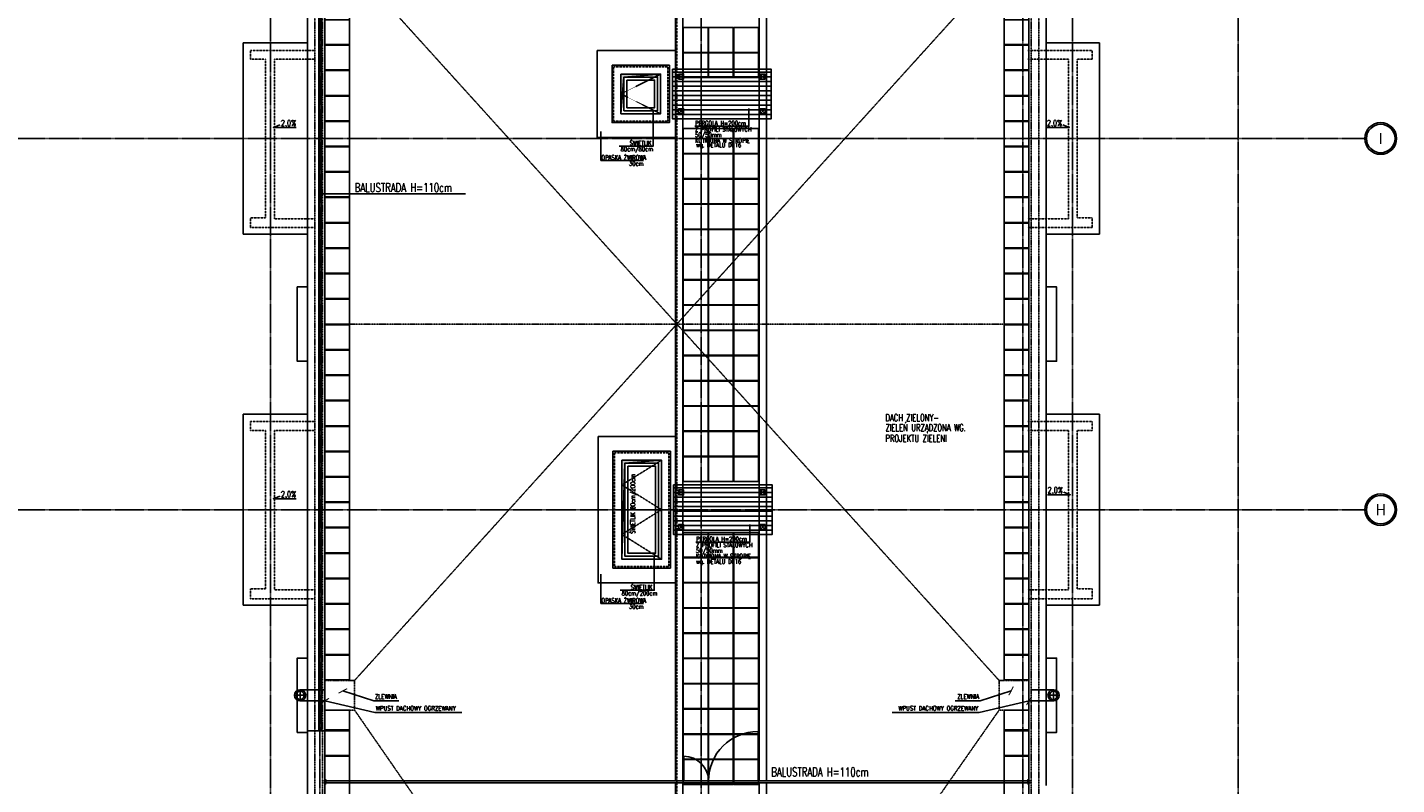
# Model space of a CAD drawing. Extents: x -7228 to 74941, y -112898 to 85621.
# Tile 41 of 256: x 60107 to 62873, y -100617 to -99087. Entities that reach past the tile are written whole.
import ezdxf
from ezdxf.enums import TextEntityAlignment as Align

# ---------------------------------------------------------------- set-up
doc = ezdxf.new("R2010")
doc.units = 0
for name, pattern in [('CENTER', [2, 1.25, -0.25, 0.25, -0.25]), ('DASHED', [0.75, 0.5, -0.25]), ('DASHED2', [0.375, 0.25, -0.125])]:
    doc.linetypes.add(name, pattern=pattern)
doc.layers.get('0').update_dxf_attribs({"color": 101, "linetype": 'CONTINUOUS'})
for name, color, linetype in [('Ele-balustrada', 8, 'CONTINUOUS'), ('Ins-wod', 4, 'CONTINUOUS'), ('Okn---okna', 5, 'CONTINUOUS'), ('Opis-spadki', 61, 'CONTINUOUS'), ('Os-osie glowne', 1, 'CENTER'), ('Os-osie-opis', 16, 'CONTINUOUS'), ('Pos-ceramika', 14, 'CONTINUOUS'), ('Pzt-chodniki-hatch', 252, 'CONTINUOUS'), ('Sc-metal', 141, 'CONTINUOUS'), ('Sch-opis', 51, 'CONTINUOUS'), ('W-idok', 8, 'CONTINUOUS'), ('W-idok nad', 5, 'DASHED2'), ('W-idok pod', 5, 'DASHED'), ('W-izol-w', 144, 'CONTINUOUS'), ('W-otwor-strop', 1, 'CONTINUOUS'), ('W-widok-spadki', 61, 'CONTINUOUS')]:
    doc.layers.add(name, color=color, linetype=linetype)
doc.styles.add('dwg_opis duży', font='ARIAL.TTF', dxfattribs={"width": 0.9})
doc.styles.add('ROMANS', font='romans', dxfattribs={"width": 0.85})
doc.dimstyles.new('CHMIELNA', dxfattribs={"dimscale": 3.5, "dimtxt": 4, "dimasz": 1.5, "dimexe": 3, "dimexo": 0, "dimgap": 1, "dimtad": 1, "dimdec": 1, "dimrnd": 0.5, "dimzin": 12, "dimdsep": 46, "dimtxsty": 'ROMANS', "dimblk": 'DIMTICK', "dimcen": 0.09, "dimse1": 1, "dimse2": 1, "dimclrd": 143, "dimclrt": 53, "dimadec": 0, "dimazin": 0, "dimtfac": 1, "dimtdec": 1, "dimtix": 1, "dimtmove": 2, "dimatfit": 2, "dimldrblk": 'ARCHTICK', "dimfxl": 0, "dimtolj": 1, "dimtzin": 0, "dimarcsym": 0})

# ---------------------------------------------------------------- blocks, each defined once
blk = doc.blocks.new('SPADKI')
at = {"ltscale": 25}
blk.add_lwpolyline([(0, 0), (0, -70), (-8, -50), (-8, -50)], dxfattribs=at)
at = {"ltscale": 25, "style": 'ROMANS', "width": 0.7}
blk.add_attdef('SP%', text='', height=18, rotation=90, dxfattribs=at).set_placement((-4.9, -24), align=Align.CENTER)
blk = doc.blocks.new('_opis_osi')
blk.add_hatch(color=256).paths.add_polyline_path([(32, -32), (28.8, -32, -1), (-28.8, -32), (-32, -32, 1)])
for radius in [32, 28.8]:
    blk.add_circle((0, -32), radius)
at = {"style": 'dwg_opis duży', "width": 0.9}
blk.add_attdef('AXNAMEV', text='', height=22.4, rotation=90, dxfattribs=at).set_placement((0, -32), align=Align.MIDDLE_CENTER)
blk = doc.blocks.new('DIMTICK')
for p, q in [((-1, 0), (1, 0)), ((0, 1), (0, -1))]:
    blk.add_line(p, q)
at = {"const_width": 0.141}
blk.add_lwpolyline([(0.71, 0.71), (-0.71, -0.71)], dxfattribs=at)
blk = doc.blocks.new('_sfkhmgkjm')
for points in [[(-3.5, 0), (-3.5, -0.5)], [(-3.5, 0), (3.5, 0), (3.5, 0)], [(3.5, 0), (3.5, -0.5)]]:
    blk.add_lwpolyline(points)
blk.add_lwpolyline([(3.5, -0.5, -0.284735), (-3.5, -0.5, -7)], format="xyb")
blk = doc.blocks.new('_kdjkgjksjhgkfhh')
for p, q in [((-11.2, 0), (11.2, 0)), ((0, 11.2), (0, -11.2))]:
    blk.add_line(p, q)
for radius in [11.3, 8.25]:
    blk.add_circle((0, 0), radius)

msp = doc.modelspace()

# ---------------------------------------------------------------- hatches: boundary and pattern name
at = {"layer": 'W-idok'}
h = msp.add_hatch(dxfattribs=at)
h.set_pattern_fill('ANSI31', color=256, scale=3, angle=135, style=0)
h.set_pattern_definition([(180, (5739.719, 930.781), (-2e-15, -9.525), [])])
h.paths.add_polyline_path([(61409.547, -99171.302), (61409.547, -99271.302), (61609.266, -99271.302), (61609.266, -99171.302)])
h = msp.add_hatch(dxfattribs=at)
h.set_pattern_fill('ANSI31', color=256, scale=3, angle=135, style=0)
h.set_pattern_definition([(180, (5741.719, 90.781), (-2e-15, -9.525), [])])
h.paths.add_polyline_path([(61411.547, -100011.302), (61411.547, -100111.302), (61611.266, -100111.302), (61611.266, -100011.302)])
at = {"layer": 'W-otwor-strop', "linetype": 'Continuous', "ltscale": 0.5}
h = msp.add_hatch(color=256, dxfattribs=at)
h.paths.add_polyline_path([(61312.047, -99187.302), (61386.047, -99181.302), (61306.047, -99181.302), (61306.047, -99204.965), (61310.136, -99210.877)])
h.paths.add_polyline_path([(61310.136, -99210.877), (61306.047, -99204.965), (61306.047, -99261.302)])
h = msp.add_hatch(color=256, dxfattribs=at)
h.paths.add_polyline_path([(61387.547, -99961.302), (61307.547, -99961.302), (61307.547, -100061.302), (61310.64, -100061.302), (61313.547, -99967.302)])
h.paths.add_polyline_path([(61310.64, -100061.302), (61307.547, -100061.302), (61307.547, -100161.302)])

# ---------------------------------------------------------------- linework, layer by layer
at = {"layer": 'Ele-balustrada'}
for points in [[(60695.047, -100507.294), (60695.047, -97837.31)], [(60700.047, -100507.294), (60700.047, -97837.31)], [(61582.548, -100609.364), (61582.548, -100509.364)], [(61432.548, -100609.364), (61432.548, -100559.364)], [(61482.548, -100665.292), (61482.548, -100568.459)], [(60709.39, -100609.302), (62129.547, -100609.302)], [(60709.39, -100609.302), (62129.547, -100609.302)], [(60709.39, -100613.302), (62127.705, -100613.302)], [(60709.39, -100613.302), (62129.547, -100613.302)]]:
    msp.add_lwpolyline(points, dxfattribs=at)
for points in [[(60707.547, -100616.302), (60707.547, -100606.302), (60708.547, -100606.302, -0.1994429), (60708.547, -100616.302)], [(62129.547, -100616.302), (62129.547, -100606.302), (62128.547, -100606.302, 0.1994429), (62128.547, -100616.302)]]:
    msp.add_lwpolyline(points, format="xyb", close=True, dxfattribs=at)
for centre, radius, start, end in [((61582.548, -100609.364), 100, 90, 180), ((61432.548, -100609.364), 50, 0, 90)]:
    msp.add_arc(centre, radius, start, end, dxfattribs=at)
at = {"layer": 'Okn---okna'}
for points in [[(61305.547, -99181.302), (61385.547, -99181.302), (61385.547, -99261.302), (61305.547, -99261.302)], [(61311.547, -99187.302), (61379.547, -99187.302), (61379.547, -99255.302), (61311.547, -99255.302)], [(61317.547, -99193.302), (61373.547, -99193.302), (61373.547, -99249.302), (61317.547, -99249.302)], [(61307.547, -99961.302), (61387.547, -99961.302), (61387.547, -100161.302), (61307.547, -100161.302)], [(61313.547, -99967.302), (61381.547, -99967.302), (61381.547, -100155.302), (61313.547, -100155.302)], [(61319.547, -99973.302), (61375.547, -99973.302), (61375.547, -100149.302), (61319.547, -100149.302)]]:
    msp.add_lwpolyline(points, close=True, dxfattribs=at)
at = {"layer": 'Okn---okna', "linetype": 'DASHED', "ltscale": 0.5}
for points in [[(61385.547, -99181.302), (61305.547, -99221.302), (61385.547, -99261.302)], [(61387.547, -100061.302), (61307.547, -100011.302), (61387.547, -99961.302)], [(61387.547, -100061.302), (61307.547, -100111.302), (61387.547, -100161.302)]]:
    msp.add_lwpolyline(points, dxfattribs=at)
at = {"layer": 'Okn---okna'}
msp.add_lwpolyline([(61307.547, -100061.302), (61387.547, -100061.302)], dxfattribs=at)
at = {"layer": 'Os-osie glowne'}
for points in [[(60597.547, -102606.302), (60597.547, -96629.302)], [(60697.547, -102606.302), (60697.547, -96629.302)], [(61467.547, -102606.302), (61467.547, -96629.302)], [(62117.547, -102606.302), (62117.547, -96629.302)], [(62217.547, -102606.302), (62217.547, -96629.302)], [(62552.547, -102606.302), (62552.547, -96629.302)], [(50525.547, -99311.302), (62792.547, -99311.302)], [(50525.547, -100061.302), (62792.547, -100061.302)]]:
    msp.add_lwpolyline(points, dxfattribs=at)
at = {"layer": 'Os-osie-opis'}
for points in [[(62792.547, -99311.302), (62808.547, -99311.302)], [(62792.547, -100061.302), (62808.547, -100061.302)]]:
    msp.add_lwpolyline(points, dxfattribs=at)
at = {"layer": 'Pos-ceramika'}
for points in [[(61257.547, -99133.302), (61415.548, -99133.302), (61415.548, -99309.302), (61257.547, -99309.302)], [(61259.547, -99913.302), (61415.548, -99913.302), (61415.548, -100209.302), (61259.547, -100209.302)]]:
    msp.add_lwpolyline(points, close=True, dxfattribs=at)
at = {"layer": 'Pzt-chodniki-hatch'}
for points in [[(60707.547, -99071.462), (60707.547, -99121.462), (60757.547, -99121.462), (60757.547, -99071.462)], [(62079.547, -99071.462), (62079.547, -99121.462), (62129.547, -99121.462), (62129.547, -99071.462)], [(61431.548, -99087.302), (61431.548, -99137.302), (61481.548, -99137.302), (61481.548, -99087.302)], [(61482.548, -99087.302), (61482.548, -99137.302), (61532.548, -99137.302), (61532.548, -99087.302)], [(61533.548, -99087.302), (61533.548, -99137.302), (61583.548, -99137.302), (61583.548, -99087.302)], [(60707.547, -99122.802), (60707.547, -99172.802), (60757.547, -99172.802), (60757.547, -99122.802)], [(62079.547, -99122.802), (62079.547, -99172.802), (62129.547, -99172.802), (62129.547, -99122.802)], [(61431.548, -99138.302), (61431.548, -99188.302), (61481.548, -99188.302), (61481.548, -99138.302)], [(61482.548, -99138.302), (61482.548, -99188.302), (61532.548, -99188.302), (61532.548, -99138.302)], [(61533.548, -99138.302), (61533.548, -99188.302), (61583.548, -99188.302), (61583.548, -99138.302)], [(60707.547, -99174.142), (60707.547, -99224.142), (60757.547, -99224.142), (60757.547, -99174.142)], [(62079.547, -99174.142), (62079.547, -99224.142), (62129.547, -99224.142), (62129.547, -99174.142)], [(60707.547, -99225.482), (60707.547, -99275.482), (60757.547, -99275.482), (60757.547, -99225.482)], [(62079.547, -99225.482), (62079.547, -99275.482), (62129.547, -99275.482), (62129.547, -99225.482)], [(60707.547, -99276.822), (60707.547, -99326.822), (60757.547, -99326.822), (60757.547, -99276.822)], [(61431.548, -99291.302), (61431.548, -99341.302), (61481.548, -99341.302), (61481.548, -99291.302)], [(61482.548, -99291.302), (61482.548, -99341.302), (61532.548, -99341.302), (61532.548, -99291.302)], [(61533.548, -99291.302), (61533.548, -99341.302), (61583.548, -99341.302), (61583.548, -99291.302)], [(62079.547, -99276.822), (62079.547, -99326.822), (62129.547, -99326.822), (62129.547, -99276.822)], [(60707.547, -99328.162), (60707.547, -99378.162), (60757.547, -99378.162), (60757.547, -99328.162)], [(61431.548, -99342.302), (61431.548, -99392.302), (61481.548, -99392.302), (61481.548, -99342.302)], [(61482.548, -99342.302), (61482.548, -99392.302), (61532.548, -99392.302), (61532.548, -99342.302)], [(61533.548, -99342.302), (61533.548, -99392.302), (61583.548, -99392.302), (61583.548, -99342.302)], [(62079.547, -99328.162), (62079.547, -99378.162), (62129.547, -99378.162), (62129.547, -99328.162)], [(60707.547, -99379.502), (60707.547, -99429.502), (60757.547, -99429.502), (60757.547, -99379.502)], [(62079.547, -99379.502), (62079.547, -99429.502), (62129.547, -99429.502), (62129.547, -99379.502)], [(61431.548, -99393.302), (61431.548, -99443.302), (61481.548, -99443.302), (61481.548, -99393.302)], [(61482.548, -99393.302), (61482.548, -99443.302), (61532.548, -99443.302), (61532.548, -99393.302)], [(61533.548, -99393.302), (61533.548, -99443.302), (61583.548, -99443.302), (61583.548, -99393.302)], [(60707.547, -99430.842), (60707.547, -99480.842), (60757.547, -99480.842), (60757.547, -99430.842)], [(62079.547, -99430.842), (62079.547, -99480.842), (62129.547, -99480.842), (62129.547, -99430.842)], [(61431.548, -99444.302), (61431.548, -99494.302), (61481.548, -99494.302), (61481.548, -99444.302)], [(61482.548, -99444.302), (61482.548, -99494.302), (61532.548, -99494.302), (61532.548, -99444.302)], [(61533.548, -99444.302), (61533.548, -99494.302), (61583.548, -99494.302), (61583.548, -99444.302)], [(60707.547, -99482.182), (60707.547, -99532.182), (60757.547, -99532.182), (60757.547, -99482.182)], [(62079.547, -99482.182), (62079.547, -99532.182), (62129.547, -99532.182), (62129.547, -99482.182)], [(61431.548, -99495.302), (61431.548, -99545.302), (61481.548, -99545.302), (61481.548, -99495.302)], [(61482.548, -99495.302), (61482.548, -99545.302), (61532.548, -99545.302), (61532.548, -99495.302)], [(61533.548, -99495.302), (61533.548, -99545.302), (61583.548, -99545.302), (61583.548, -99495.302)], [(60707.547, -99533.522), (60707.547, -99583.522), (60757.547, -99583.522), (60757.547, -99533.522)], [(61431.548, -99546.302), (61431.548, -99596.302), (61481.548, -99596.302), (61481.548, -99546.302)], [(61482.548, -99546.302), (61482.548, -99596.302), (61532.548, -99596.302), (61532.548, -99546.302)], [(61533.548, -99546.302), (61533.548, -99596.302), (61583.548, -99596.302), (61583.548, -99546.302)], [(62079.547, -99533.522), (62079.547, -99583.522), (62129.547, -99583.522), (62129.547, -99533.522)], [(60707.547, -99584.862), (60707.547, -99634.862), (60757.547, -99634.862), (60757.547, -99584.862)], [(61431.548, -99597.302), (61431.548, -99647.302), (61481.548, -99647.302), (61481.548, -99597.302)], [(61482.548, -99597.302), (61482.548, -99647.302), (61532.548, -99647.302), (61532.548, -99597.302)], [(61533.548, -99597.302), (61533.548, -99647.302), (61583.548, -99647.302), (61583.548, -99597.302)], [(62079.547, -99584.862), (62079.547, -99634.862), (62129.547, -99634.862), (62129.547, -99584.862)], [(60707.547, -99636.202), (60707.547, -99686.202), (60757.547, -99686.202), (60757.547, -99636.202)], [(61431.548, -99648.302), (61431.548, -99698.302), (61481.548, -99698.302), (61481.548, -99648.302)], [(61482.548, -99648.302), (61482.548, -99698.302), (61532.548, -99698.302), (61532.548, -99648.302)], [(61533.548, -99648.302), (61533.548, -99698.302), (61583.548, -99698.302), (61583.548, -99648.302)], [(62079.547, -99636.202), (62079.547, -99686.202), (62129.547, -99686.202), (62129.547, -99636.202)], [(60707.547, -99687.542), (60707.547, -99737.542), (60757.547, -99737.542), (60757.547, -99687.542)], [(61431.548, -99699.302), (61431.548, -99749.302), (61481.548, -99749.302), (61481.548, -99699.302)], [(61482.548, -99699.302), (61482.548, -99749.302), (61532.548, -99749.302), (61532.548, -99699.302)], [(61533.548, -99699.302), (61533.548, -99749.302), (61583.548, -99749.302), (61583.548, -99699.302)], [(62079.547, -99687.542), (62079.547, -99737.542), (62129.547, -99737.542), (62129.547, -99687.542)], [(60707.547, -99738.882), (60707.547, -99788.882), (60757.547, -99788.882), (60757.547, -99738.882)], [(62079.547, -99738.882), (62079.547, -99788.882), (62129.547, -99788.882), (62129.547, -99738.882)], [(61431.548, -99750.302), (61431.548, -99800.302), (61481.548, -99800.302), (61481.548, -99750.302)], [(61482.548, -99750.302), (61482.548, -99800.302), (61532.548, -99800.302), (61532.548, -99750.302)], [(61533.548, -99750.302), (61533.548, -99800.302), (61583.548, -99800.302), (61583.548, -99750.302)], [(60707.547, -99790.222), (60707.547, -99840.222), (60757.547, -99840.222), (60757.547, -99790.222)], [(62079.547, -99790.222), (62079.547, -99840.222), (62129.547, -99840.222), (62129.547, -99790.222)], [(61431.548, -99801.302), (61431.548, -99851.302), (61481.548, -99851.302), (61481.548, -99801.302)], [(61482.548, -99801.302), (61482.548, -99851.302), (61532.548, -99851.302), (61532.548, -99801.302)], [(61533.548, -99801.302), (61533.548, -99851.302), (61583.548, -99851.302), (61583.548, -99801.302)], [(60707.547, -99841.562), (60707.547, -99891.562), (60757.547, -99891.562), (60757.547, -99841.562)], [(61431.548, -99852.302), (61431.548, -99902.302), (61481.548, -99902.302), (61481.548, -99852.302)], [(61482.548, -99852.302), (61482.548, -99902.302), (61532.548, -99902.302), (61532.548, -99852.302)], [(61533.548, -99852.302), (61533.548, -99902.302), (61583.548, -99902.302), (61583.548, -99852.302)], [(62079.547, -99841.562), (62079.547, -99891.562), (62129.547, -99891.562), (62129.547, -99841.562)], [(60707.547, -99892.902), (60707.547, -99942.902), (60757.547, -99942.902), (60757.547, -99892.902)], [(61431.548, -99903.302), (61431.548, -99953.302), (61481.548, -99953.302), (61481.548, -99903.302)], [(61482.548, -99903.302), (61482.548, -99953.302), (61532.548, -99953.302), (61532.548, -99903.302)], [(61533.548, -99903.302), (61533.548, -99953.302), (61583.548, -99953.302), (61583.548, -99903.302)], [(62079.547, -99892.902), (62079.547, -99942.902), (62129.547, -99942.902), (62129.547, -99892.902)], [(60707.547, -99944.242), (60707.547, -99994.242), (60757.547, -99994.242), (60757.547, -99944.242)], [(61431.548, -99954.302), (61431.548, -100004.302), (61481.548, -100004.302), (61481.548, -99954.302)], [(61482.548, -99954.302), (61482.548, -100004.302), (61532.548, -100004.302), (61532.548, -99954.302)], [(61533.548, -99954.302), (61533.548, -100004.302), (61583.548, -100004.302), (61583.548, -99954.302)], [(62079.547, -99944.242), (62079.547, -99994.242), (62129.547, -99994.242), (62129.547, -99944.242)], [(60707.547, -99995.582), (60707.547, -100045.582), (60757.547, -100045.582), (60757.547, -99995.582)], [(62079.547, -99995.582), (62079.547, -100045.582), (62129.547, -100045.582), (62129.547, -99995.582)], [(60707.547, -100046.922), (60707.547, -100096.922), (60757.547, -100096.922), (60757.547, -100046.922)], [(62079.547, -100046.922), (62079.547, -100096.922), (62129.547, -100096.922), (62129.547, -100046.922)], [(60707.547, -100098.262), (60707.547, -100148.262), (60757.547, -100148.262), (60757.547, -100098.262)], [(62079.547, -100098.262), (62079.547, -100148.262), (62129.547, -100148.262), (62129.547, -100098.262)], [(61431.548, -100107.302), (61431.548, -100157.302), (61481.548, -100157.302), (61481.548, -100107.302)], [(61482.548, -100107.302), (61482.548, -100157.302), (61532.548, -100157.302), (61532.548, -100107.302)], [(61533.548, -100107.302), (61533.548, -100157.302), (61583.548, -100157.302), (61583.548, -100107.302)], [(60707.547, -100149.602), (60707.547, -100199.602), (60757.547, -100199.602), (60757.547, -100149.602)], [(62079.547, -100149.602), (62079.547, -100199.602), (62129.547, -100199.602), (62129.547, -100149.602)], [(61431.548, -100158.302), (61431.548, -100208.302), (61481.548, -100208.302), (61481.548, -100158.302)], [(61482.548, -100158.302), (61482.548, -100208.302), (61532.548, -100208.302), (61532.548, -100158.302)], [(61533.548, -100158.302), (61533.548, -100208.302), (61583.548, -100208.302), (61583.548, -100158.302)], [(60707.547, -100200.942), (60707.547, -100250.942), (60757.547, -100250.942), (60757.547, -100200.942)], [(61431.548, -100209.302), (61431.548, -100259.302), (61481.548, -100259.302), (61481.548, -100209.302)], [(61482.548, -100209.302), (61482.548, -100259.302), (61532.548, -100259.302), (61532.548, -100209.302)], [(61533.548, -100209.302), (61533.548, -100259.302), (61583.548, -100259.302), (61583.548, -100209.302)], [(62079.547, -100200.942), (62079.547, -100250.942), (62129.547, -100250.942), (62129.547, -100200.942)], [(60707.547, -100252.282), (60707.547, -100302.282), (60757.547, -100302.282), (60757.547, -100252.282)], [(61431.548, -100260.302), (61431.548, -100310.302), (61481.548, -100310.302), (61481.548, -100260.302)], [(61482.548, -100260.302), (61482.548, -100310.302), (61532.548, -100310.302), (61532.548, -100260.302)], [(61533.548, -100260.302), (61533.548, -100310.302), (61583.548, -100310.302), (61583.548, -100260.302)], [(62079.547, -100252.282), (62079.547, -100302.282), (62129.547, -100302.282), (62129.547, -100252.282)], [(60707.547, -100303.622), (60707.547, -100353.622), (60757.547, -100353.622), (60757.547, -100303.622)], [(61431.548, -100311.302), (61431.548, -100361.302), (61481.548, -100361.302), (61481.548, -100311.302)], [(61482.548, -100311.302), (61482.548, -100361.302), (61532.548, -100361.302), (61532.548, -100311.302)], [(61533.548, -100311.302), (61533.548, -100361.302), (61583.548, -100361.302), (61583.548, -100311.302)], [(62079.547, -100303.622), (62079.547, -100353.622), (62129.547, -100353.622), (62129.547, -100303.622)], [(60707.547, -100354.962), (60707.547, -100404.962), (60757.547, -100404.962), (60757.547, -100354.962)], [(61431.548, -100362.302), (61431.548, -100412.302), (61481.548, -100412.302), (61481.548, -100362.302)], [(61482.548, -100362.302), (61482.548, -100412.302), (61532.548, -100412.302), (61532.548, -100362.302)], [(61533.548, -100362.302), (61533.548, -100412.302), (61583.548, -100412.302), (61583.548, -100362.302)], [(62079.547, -100354.962), (62079.547, -100404.962), (62129.547, -100404.962), (62129.547, -100354.962)], [(61431.548, -100413.302), (61431.548, -100463.302), (61481.548, -100463.302), (61481.548, -100413.302)], [(61482.548, -100413.302), (61482.548, -100463.302), (61532.548, -100463.302), (61532.548, -100413.302)], [(61533.548, -100413.302), (61533.548, -100463.302), (61583.548, -100463.302), (61583.548, -100413.302)], [(60707.547, -100466.302), (60707.547, -100506.302), (60757.547, -100506.302), (60757.547, -100466.302)], [(61431.548, -100464.302), (61431.548, -100514.302), (61481.548, -100514.302), (61481.548, -100464.302)], [(61482.548, -100464.302), (61482.548, -100514.302), (61532.548, -100514.302), (61532.548, -100464.302)], [(61533.548, -100464.302), (61533.548, -100514.302), (61583.548, -100514.302), (61583.548, -100464.302)], [(62079.547, -100466.302), (62079.547, -100506.302), (62129.547, -100506.302), (62129.547, -100466.302)], [(60707.547, -100507.802), (60707.547, -100557.802), (60757.547, -100557.802), (60757.547, -100507.802)], [(61431.548, -100515.302), (61431.548, -100565.302), (61481.548, -100565.302), (61481.548, -100515.302)], [(61482.548, -100515.302), (61482.548, -100565.302), (61532.548, -100565.302), (61532.548, -100515.302)], [(61533.548, -100515.302), (61533.548, -100565.302), (61583.548, -100565.302), (61583.548, -100515.302)], [(62079.547, -100507.802), (62079.547, -100557.802), (62129.547, -100557.802), (62129.547, -100507.802)], [(60707.547, -100559.302), (60707.547, -100609.302), (60757.547, -100609.302), (60757.547, -100559.302)], [(61431.548, -100566.302), (61431.548, -100616.302), (61481.548, -100616.302), (61481.548, -100566.302)], [(61482.548, -100566.302), (61482.548, -100616.302), (61532.548, -100616.302), (61532.548, -100566.302)], [(61533.548, -100566.302), (61533.548, -100616.302), (61583.548, -100616.302), (61583.548, -100566.302)], [(62079.547, -100559.302), (62079.547, -100609.302), (62129.547, -100609.302), (62129.547, -100559.302)], [(60707.547, -100613.302), (60707.547, -100663.302), (60757.547, -100663.302), (60757.547, -100613.302)], [(62079.547, -100613.302), (62079.547, -100663.302), (62129.547, -100663.302), (62129.547, -100613.302)]]:
    msp.add_lwpolyline(points, close=True, dxfattribs=at)
at = {"layer": 'Sc-metal'}
for points in [[(61422.047, -99181.302), (61422.047, -99191.302), (61432.047, -99191.302), (61432.047, -99181.302)], [(61596.766, -99181.302), (61596.766, -99191.302), (61586.766, -99191.302), (61586.766, -99181.302)], [(61422.047, -99261.302), (61422.047, -99251.302), (61432.047, -99251.302), (61432.047, -99261.302)], [(61596.766, -99261.302), (61596.766, -99251.302), (61586.766, -99251.302), (61586.766, -99261.302)], [(61422.047, -100021.302), (61422.047, -100031.302), (61432.047, -100031.302), (61432.047, -100021.302)], [(61596.766, -100021.302), (61596.766, -100031.302), (61586.766, -100031.302), (61586.766, -100021.302)], [(61422.047, -100101.302), (61422.047, -100091.302), (61432.047, -100091.302), (61432.047, -100101.302)], [(61596.766, -100101.302), (61596.766, -100091.302), (61586.766, -100091.302), (61586.766, -100101.302)]]:
    msp.add_lwpolyline(points, close=True, dxfattribs=at)
for points in [[(61422.047, -99181.302), (61432.047, -99191.302)], [(61432.047, -99181.302), (61422.047, -99191.302)], [(61596.766, -99181.302), (61586.766, -99191.302)], [(61586.766, -99181.302), (61596.766, -99191.302)], [(61422.047, -99261.302), (61432.047, -99251.302)], [(61432.047, -99261.302), (61422.047, -99251.302)], [(61596.766, -99261.302), (61586.766, -99251.302)], [(61586.766, -99261.302), (61596.766, -99251.302)], [(61422.047, -100021.302), (61432.047, -100031.302)], [(61432.047, -100021.302), (61422.047, -100031.302)], [(61596.766, -100021.302), (61586.766, -100031.302)], [(61586.766, -100021.302), (61596.766, -100031.302)], [(61422.047, -100101.302), (61432.047, -100091.302)], [(61432.047, -100101.302), (61422.047, -100091.302)], [(61596.766, -100101.302), (61586.766, -100091.302)], [(61586.766, -100101.302), (61596.766, -100091.302)]]:
    msp.add_lwpolyline(points, dxfattribs=at)
at = {"layer": 'Sch-opis'}
for points in [[(61302.251, -99326.642), (61370.989, -99326.642), (61370.989, -99255.302)], [(61455.017, -99286.683), (61563.989, -99286.683), (61563.989, -99251.04)], [(61265.089, -99356.091), (61265.089, -99296.908)], [(61350.879, -99356.091), (61265.089, -99356.091)], [(60991.386, -99423.094), (60695.047, -99423.094)], [(61457.017, -100126.683), (61565.989, -100126.683), (61565.989, -100091.04)], [(61304.251, -100224.128), (61372.989, -100224.128), (61372.989, -100155.302)], [(61265.089, -100251.041), (61265.089, -100191.858)], [(61350.879, -100251.041), (61265.089, -100251.041)]]:
    msp.add_lwpolyline(points, dxfattribs=at)
at = {"layer": 'W-idok', "linetype": 'DASHED', "ltscale": 0.5}
for p, q in [((60687.547, -97821.302), (60687.547, -101551.302)), ((60702.547, -97821.302), (60702.547, -101566.302)), ((62134.547, -101794.302), (62134.547, -97821.302)), ((62149.547, -101809.302), (62149.547, -97821.302))]:
    msp.add_line(p, q, dxfattribs=at)
at = {"layer": 'W-idok'}
for p, q in [((60757.547, -98967.302), (60757.547, -100406.302)), ((62079.547, -100406.302), (62079.547, -98967.302)), ((60757.547, -100466.302), (60757.547, -101334.302)), ((62079.547, -101334.302), (62079.547, -100466.302))]:
    msp.add_line(p, q, dxfattribs=at)
for points in [[(61584.547, -97836.302), (61584.547, -100609.302)], [(61430.547, -98190.302), (61430.548, -100609.302)], [(61415.548, -98831.181), (61415.548, -100609.302)], [(61599.547, -98910.944), (61599.547, -100609.302)], [(61409.547, -99171.302), (61409.547, -99271.302), (61609.266, -99271.302), (61609.266, -99171.302), (61409.547, -99171.302)], [(61411.547, -100011.302), (61411.547, -100111.302), (61611.266, -100111.302), (61611.266, -100011.302), (61411.547, -100011.302)], [(60657.547, -100425.052), (60707.547, -100425.052)], [(62179.547, -100425.052), (62134.547, -100425.052)], [(60657.547, -100447.552), (60707.547, -100447.552)], [(62179.547, -100447.552), (62129.547, -100447.552)], [(61415.548, -100613.302), (61415.548, -101334.302)], [(61430.548, -100613.302), (61430.548, -101739.225)], [(61584.547, -100613.302), (61584.547, -101739.302)], [(61599.547, -100613.302), (61599.547, -101334.302)]]:
    msp.add_lwpolyline(points, dxfattribs=at)
at = {"layer": 'W-idok', "linetype": 'DASHED'}
msp.add_lwpolyline([(61418.547, -101403.302), (61418.547, -98190.302)], dxfattribs=at)
at = {"layer": 'W-idok'}
for points in [[(61287.547, -99163.302), (61403.547, -99163.302), (61403.547, -99279.302), (61287.547, -99279.302)], [(61289.547, -99943.302), (61405.547, -99943.302), (61405.547, -100179.302), (61289.547, -100179.302)]]:
    msp.add_lwpolyline(points, close=True, dxfattribs=at)
at = {"layer": 'W-idok', "linetype": 'DASHED'}
for points in [[(61290.547, -99166.302), (61400.547, -99166.302), (61400.547, -99276.302), (61290.547, -99276.302)], [(61292.547, -99946.302), (61402.547, -99946.302), (61402.547, -100176.302), (61292.547, -100176.302)]]:
    msp.add_lwpolyline(points, close=True, dxfattribs=at)
at = {"layer": 'W-idok nad', "ltscale": 0.1}
for points in [[(60709.39, -100609.302), (60702.547, -100609.302)], [(60709.39, -100613.302), (60702.547, -100613.302)], [(62127.705, -100609.302), (62134.547, -100609.302)], [(62127.705, -100613.302), (62134.547, -100613.302)]]:
    msp.add_lwpolyline(points, dxfattribs=at)
at = {"layer": 'W-idok pod', "linetype": 'Continuous'}
for p, q in [((60672.547, -99118.302), (60542.547, -99118.302)), ((60542.547, -99118.302), (60542.547, -99504.302)), ((62272.547, -99118.302), (62164.547, -99118.302)), ((62272.547, -99504.302), (62272.547, -99118.302)), ((60542.547, -99504.302), (60672.547, -99504.302)), ((62164.547, -99504.302), (62272.547, -99504.302)), ((60672.547, -99868.302), (60542.547, -99868.302)), ((60542.547, -99868.302), (60542.547, -100254.302)), ((62272.547, -99868.302), (62164.547, -99868.302)), ((62272.547, -100254.302), (62272.547, -99868.302)), ((60542.547, -100254.302), (60672.547, -100254.302)), ((62164.547, -100254.302), (62272.547, -100254.302))]:
    msp.add_line(p, q, dxfattribs=at)
at = {"layer": 'W-idok pod'}
for points in [[(60687.547, -99133.302), (60557.547, -99133.302), (60557.547, -99151.302), (60587.547, -99151.302), (60587.547, -99471.302), (60557.547, -99471.302), (60557.547, -99491.302), (60687.547, -99491.302)], [(62127.547, -99133.302), (62257.547, -99133.302), (62257.547, -99151.302), (62227.547, -99151.302), (62227.547, -99471.302), (62257.547, -99471.302), (62257.547, -99491.302), (62127.547, -99491.302)], [(60687.547, -99151.302), (60605.547, -99151.302), (60605.547, -99473.302), (60687.547, -99473.302)], [(62127.547, -99151.302), (62209.547, -99151.302), (62209.547, -99473.302), (62127.547, -99473.302)], [(60687.547, -99883.302), (60557.547, -99883.302), (60557.547, -99901.302), (60587.547, -99901.302), (60587.547, -100221.302), (60557.547, -100221.302), (60557.547, -100241.302), (60687.547, -100241.302)], [(60687.547, -99901.302), (60605.547, -99901.302), (60605.547, -100223.302), (60687.547, -100223.302)], [(62127.547, -99883.302), (62257.547, -99883.302), (62257.547, -99901.302), (62227.547, -99901.302), (62227.547, -100221.302), (62257.547, -100221.302), (62257.547, -100241.302), (62127.547, -100241.302)], [(62127.547, -99901.302), (62209.547, -99901.302), (62209.547, -100223.302), (62127.547, -100223.302)]]:
    msp.add_lwpolyline(points, dxfattribs=at)
at = {"layer": 'W-idok pod', "linetype": 'Continuous'}
for points in [[(60672.547, -99611.302), (60651.547, -99611.302), (60651.547, -99761.302), (60672.547, -99761.302)], [(62164.547, -99611.302), (62185.547, -99611.302), (62185.547, -99761.302), (62164.547, -99761.302)], [(60672.547, -100361.302), (60651.547, -100361.302), (60651.547, -100511.302), (60672.547, -100511.302)], [(62164.547, -100361.302), (62185.547, -100361.302), (62185.547, -100511.302), (62175.047, -100511.302), (62164.547, -100511.302)]]:
    msp.add_lwpolyline(points, dxfattribs=at)
at = {"layer": 'W-izol-w', "linetype": 'Continuous'}
for p, q in [((60707.547, -97836.302), (60707.547, -101571.302)), ((62129.547, -101789.302), (62129.547, -97836.302)), ((62164.547, -99118.302), (62164.547, -98368.302)), ((60672.547, -98754.302), (60672.547, -99504.302)), ((62164.547, -99868.302), (62164.547, -99118.302)), ((60672.547, -99504.302), (60672.547, -100254.302)), ((62164.547, -100618.302), (62164.547, -99868.302)), ((60672.547, -100254.302), (60672.547, -101004.302))]:
    msp.add_line(p, q, dxfattribs=at)
msp.add_lwpolyline([(60672.547, -100508.302), (60707.547, -100508.302)], dxfattribs=at)
at = {"layer": 'W-otwor-strop', "ltscale": 0.5}
for points in [[(61305.547, -99181.302), (61385.547, -99181.302), (61385.547, -99261.302), (61305.547, -99261.302)], [(61307.547, -99961.302), (61387.547, -99961.302), (61387.547, -100161.302), (61307.547, -100161.302)]]:
    msp.add_lwpolyline(points, close=True, dxfattribs=at)
for points in [[(61385.547, -99181.302), (61311.547, -99187.302), (61305.547, -99261.302)], [(61387.547, -99961.302), (61313.547, -99967.302), (61307.547, -100161.302)]]:
    msp.add_lwpolyline(points, dxfattribs=at)
at = {"layer": 'W-widok-spadki', "linetype": 'DASHED', "ltscale": 0.5}
for points in [[(61418.547, -99686.302), (60767.547, -98967.302)], [(62069.547, -98967.302), (61418.547, -99686.302)], [(60707.547, -99686.302), (62129.547, -99686.302)], [(60767.547, -100406.302), (61418.547, -99686.302)], [(61418.547, -99686.302), (62069.547, -100406.302)], [(61415.548, -101403.302), (60767.547, -100466.302)], [(62069.547, -100466.302), (61415.548, -101403.302)]]:
    msp.add_lwpolyline(points, dxfattribs=at)
for points in [[(60707.547, -100406.302), (60767.547, -100406.302), (60767.547, -100466.302), (60707.547, -100466.302)], [(62129.547, -100406.302), (62069.547, -100406.302), (62069.547, -100466.302), (62129.547, -100466.302)]]:
    msp.add_lwpolyline(points, close=True, dxfattribs=at)

# ---------------------------------------------------------------- block references
at = {"layer": 'Ele-balustrada', "xscale": -1, "rotation": 180}
msp.add_blockref('_sfkhmgkjm', (60697.547, -100508.302), dxfattribs=at)
at = {"layer": 'Ins-wod'}
for p in [(60657.547, -100436.302), (62179.547, -100436.302)]:
    msp.add_blockref('_kdjkgjksjhgkfhh', p, dxfattribs=at)
at = {"layer": 'Opis-spadki', "xscale": 0.6604040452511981, "yscale": 0.6604040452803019, "zscale": 0.6604040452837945, "rotation": 270}
for p in [(60649.73, -99289.208), (60649.73, -100039.208)]:
    msp.add_blockref('SPADKI', p, dxfattribs=at).add_auto_attribs({'SP%': '2,0%'})
at = {"layer": 'Opis-spadki'}
ref = msp.add_blockref('SPADKI', (62165.365, -99289.208), dxfattribs=dict(at, xscale=-0.6604040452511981, yscale=0.6604040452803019, zscale=0.6604040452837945, rotation=90))
ref.add_attrib('SP%', '2,0%', dxfattribs={"layer": '0', "ltscale": 25, "height": 11.8873, "style": 'ROMANS', "width": 0.7}).set_placement((62181.246, -99285.974), align=Align.CENTER)
ref = msp.add_blockref('SPADKI', (62166.961, -100030.978), dxfattribs=dict(at, xscale=-0.6604040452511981, yscale=0.6604040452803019, zscale=0.6604040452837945, rotation=90))
ref.add_attrib('SP%', '2,0%', dxfattribs={"layer": '0', "ltscale": 25, "height": 11.8873, "style": 'ROMANS', "width": 0.7}).set_placement((62182.842, -100027.744), align=Align.CENTER)
at = {"layer": 'Os-osie-opis'}
ref = msp.add_blockref('_opis_osi', (62808.547, -99311.302), dxfattribs=dict(at, xscale=-1, rotation=90))
ref.add_attrib('AXNAMEV', 'I', dxfattribs={"layer": '0', "height": 22.4, "style": 'dwg_opis duży', "width": 0.9}).set_placement((62840.547, -99311.302), align=Align.MIDDLE_CENTER)
ref = msp.add_blockref('_opis_osi', (62808.547, -100061.302), dxfattribs=dict(at, xscale=-1, rotation=90))
ref.add_attrib('AXNAMEV', 'H', dxfattribs={"layer": '0', "height": 22.4, "style": 'dwg_opis duży', "width": 0.9}).set_placement((62840.547, -100061.302), align=Align.MIDDLE_CENTER)

# ---------------------------------------------------------------- texts
at = {"layer": 'Sch-opis', "style": 'ROMANS', "width": 0.7}
for s, height, p in [('50/50mm', 9, (61455.237, -99308.306)), ('Z PROFILI STALOWYCH', 9, (61455.237, -99297.153)), ('PERGOLA H=200cm ', 9, (61455.26, -99284.918)), ('ŚWIETLIK ', 9, (61323.132, -99324.877)), ('KOTWIONA W STROPIE', 9, (61455.237, -99319.807)), ('wg. DETALU D616', 9, (61457.237, -99329.048)), ('OPASKA ŻWIROWA', 9, (61266.257, -99354.327)), ('80cm/80cm', 9, (61305.11, -99337.113)), ('30cm', 9, (61321.92, -99366.562)), ('BALUSTRADA H=110cm', 18, (60767.727, -99419.37)), ('DACH ZIELONY- ', 14.4, (61839.824, -99882.683)), ('ZIELEŃ URZĄDZONA WG.', 14.4, (61839.824, -99902.926)), ('PROJEKTU ZIELENI', 14.4, (61839.824, -99924.474)), ('Z PROFILI STALOWYCH', 9, (61457.237, -100137.153)), ('PERGOLA H=200cm ', 9, (61457.26, -100124.918)), ('50/50mm', 9, (61457.237, -100148.306)), ('KOTWIONA W STROPIE', 9, (61457.237, -100159.807)), ('wg. DETALU D616', 9, (61457.237, -100170.548)), ('ŚWIETLIK ', 9, (61325.132, -100222.363)), ('OPASKA ŻWIROWA', 9, (61266.257, -100249.277)), ('80cm/200cm', 9, (61307.11, -100234.599)), ('30cm', 9, (61321.92, -100261.512)), ('BALUSTRADA H=110cm', 18, (61609.244, -100600.2))]:
    msp.add_text(s, height=height, dxfattribs=at).set_placement(p)
msp.add_text('ŚWIETLIK 80cm/200cm', height=9, rotation=90, dxfattribs=at).set_placement((61334.022, -100110.036))
at = {"layer": 'Sch-opis', "char_height": 9, "width": 203.76147, "style": 'ROMANS'}
for s, insert, attachment_point in [('ZLEWNIA', (60808.528, -100434.313), 1), ('ZLEWNIA', (60808.528, -100434.313), 1), ('WPUST DACHOWY OGRZEWANY', (60810.354, -100458.108), 1), ('WPUST DACHOWY OGRZEWANY', (62027.261, -100458.108), 3), ('ZLEWNIA', (62029.087, -100434.313), 3), ('ZLEWNIA', (62029.087, -100434.313), 3)]:
    msp.add_mtext(s, dxfattribs=dict(at, insert=insert, attachment_point=attachment_point))

# ---------------------------------------------------------------- leaders
at = {"layer": 'Sch-opis'}
for points in [[(60743.833, -100427.405), (60806.521, -100447.381), (60856.806, -100447.381)], [(60743.833, -100427.405), (60806.521, -100447.381), (60856.806, -100447.381)], [(62093.782, -100427.405), (62031.094, -100447.381), (61980.81, -100447.381)], [(62093.782, -100427.405), (62031.094, -100447.381), (61980.81, -100447.381)], [(60707.547, -100447.552), (60808.347, -100471.175), (60983.928, -100471.175)], [(62130.068, -100447.552), (62029.269, -100471.175), (61853.687, -100471.175)]]:
    msp.add_leader(points, dimstyle='CHMIELNA', override={"dimasz": 4, "dimgap": 1, "dimtad": 0}, dxfattribs=at)

doc.saveas('drawing.dxf')
